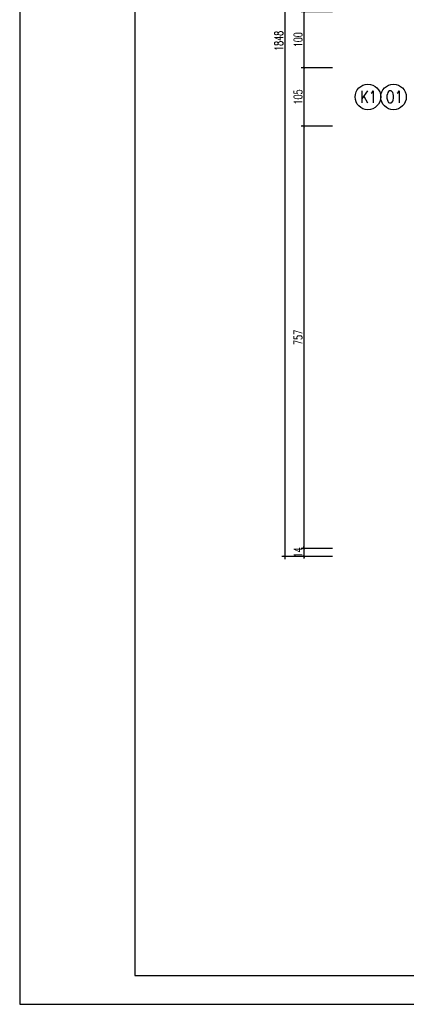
# Model space of a CAD drawing. Header units: millimetres. Extents: x 50026 to 146998, y 1038179 to 1573505.
# Tile 25 of 122: x 57591 to 58284, y 1038179 to 1039944. Entities that reach past the tile are written whole.
import ezdxf

# ---------------------------------------------------------------- set-up
doc = ezdxf.new("R2010")
doc.units = ezdxf.units.MM
doc.header["$LTSCALE"] = 0.025
for name, color, linetype in [('SCIANA', 5, 'Continuous'), ('zA_okna opisy', 7, 'Continuous'), ('ściany', 5, 'Continuous')]:
    doc.layers.add(name, color=color, linetype=linetype)
doc.styles.add('ROMANS', font='romans.shx', dxfattribs={"width": 0.7})
doc.dimstyles.new('SIL', dxfattribs={"dimtxt": 15, "dimasz": 4, "dimexe": 5, "dimexo": 5, "dimgap": 3, "dimtad": 1, "dimdec": 4, "dimrnd": 0.5, "dimdsep": 46, "dimtxsty": 'ROMANS', "dimblk1": 'ARCHTICK', "dimblk2": 'ARCHTICK', "dimsah": 1, "dimcen": 5, "dimdle": 5, "dimclrd": 1, "dimclre": 1, "dimclrt": 2, "dimadec": 1, "dimazin": 0, "dimtfac": 0.013333, "dimtdec": 4, "dimtix": 1, "dimtmove": 0, "dimatfit": 3, "dimldrblk": 'ARCHTICK', "dimfxl": 0, "dimtolj": 1, "dimtzin": 0, "dimarcsym": 0})

# ---------------------------------------------------------------- blocks, each defined once
blk = doc.blocks.new('_ArchTick')
at = {"color": 0, "linetype": 'ByBlock', "const_width": 0.15}
blk.add_lwpolyline([(-0.5, -0.5), (0.5, 0.5)], dxfattribs=at)
blk = doc.blocks.new('*D118')
at = {"layer": 'Defpoints', "color": 0}
for p in [(58156.5, 1039958), (58100.3, 1039858), (58156.5, 1039858)]:
    blk.add_point(p, dxfattribs=at)
at = {"layer": 'ściany', "color": 1, "lineweight": -2}
for p, q in [((58151.5, 1039958), (58095.3, 1039958)), ((58100.3, 1039963), (58100.3, 1039853)), ((58151.5, 1039858), (58095.3, 1039858))]:
    blk.add_line(p, q, dxfattribs=at)
at = {"layer": 'ściany', "color": 1, "lineweight": -2, "xscale": 4, "yscale": 4, "zscale": 4}
for p, rotation in [((58100.3, 1039958), 90), ((58100.3, 1039858), 270)]:
    blk.add_blockref('_ArchTick', p, dxfattribs=dict(at, rotation=rotation))
at = {"layer": 'ściany', "color": 2, "insert": (58089.8, 1039908), "char_height": 15, "attachment_point": 5, "rotation": 90, "style": 'ROMANS'}
blk.add_mtext('\\A1;100', dxfattribs=at)
blk = doc.blocks.new('*D119')
at = {"layer": 'Defpoints', "color": 0}
for p in [(58156.5, 1039858), (58100.3, 1039753), (58156.5, 1039753)]:
    blk.add_point(p, dxfattribs=at)
at = {"layer": 'ściany', "color": 1, "lineweight": -2}
for p, q in [((58151.5, 1039858), (58095.3, 1039858)), ((58100.3, 1039863), (58100.3, 1039748)), ((58151.5, 1039753), (58095.3, 1039753))]:
    blk.add_line(p, q, dxfattribs=at)
at = {"layer": 'ściany', "color": 1, "lineweight": -2, "xscale": 4, "yscale": 4, "zscale": 4}
for p, rotation in [((58100.3, 1039858), 90), ((58100.3, 1039753), 270)]:
    blk.add_blockref('_ArchTick', p, dxfattribs=dict(at, rotation=rotation))
at = {"layer": 'ściany', "color": 2, "insert": (58089.8, 1039805.5), "char_height": 15, "attachment_point": 5, "rotation": 90, "style": 'ROMANS'}
blk.add_mtext('\\A1;105', dxfattribs=at)
blk = doc.blocks.new('*D120')
at = {"layer": 'Defpoints', "color": 0}
for p in [(58156.5, 1039753), (58100.3, 1038996), (58156.5, 1038996)]:
    blk.add_point(p, dxfattribs=at)
at = {"layer": 'ściany', "color": 1, "lineweight": -2}
for p, q in [((58151.5, 1039753), (58095.3, 1039753)), ((58100.3, 1039758), (58100.3, 1038991)), ((58151.5, 1038996), (58095.3, 1038996))]:
    blk.add_line(p, q, dxfattribs=at)
at = {"layer": 'ściany', "color": 1, "lineweight": -2, "xscale": 4, "yscale": 4, "zscale": 4}
for p, rotation in [((58100.3, 1039753), 90), ((58100.3, 1038996), 270)]:
    blk.add_blockref('_ArchTick', p, dxfattribs=dict(at, rotation=rotation))
at = {"layer": 'ściany', "color": 2, "insert": (58089.8, 1039374.5), "char_height": 15, "attachment_point": 5, "rotation": 90, "style": 'ROMANS'}
blk.add_mtext('\\A1;757', dxfattribs=at)
blk = doc.blocks.new('*D121')
at = {"layer": 'Defpoints', "color": 0}
for p in [(58156.5, 1038996), (58100.3, 1038982), (58156.5, 1038982)]:
    blk.add_point(p, dxfattribs=at)
at = {"layer": 'ściany', "color": 1, "lineweight": -2}
for p, q in [((58151.5, 1038996), (58095.3, 1038996)), ((58100.3, 1038996), (58100.3, 1039000)), ((58100.3, 1038996), (58100.3, 1038982)), ((58151.5, 1038982), (58095.3, 1038982)), ((58100.3, 1038982), (58100.3, 1038978))]:
    blk.add_line(p, q, dxfattribs=at)
at = {"layer": 'ściany', "color": 1, "lineweight": -2, "xscale": 4, "yscale": 4, "zscale": 4}
for p, rotation in [((58100.3, 1038996), 270), ((58100.3, 1038982), 90)]:
    blk.add_blockref('_ArchTick', p, dxfattribs=dict(at, rotation=rotation))
at = {"layer": 'ściany', "color": 2, "insert": (58089.8, 1038989), "char_height": 15, "attachment_point": 5, "rotation": 90, "style": 'ROMANS'}
blk.add_mtext('\\A1;14', dxfattribs=at)
blk = doc.blocks.new('*D122')
at = {"layer": 'Defpoints', "color": 0}
for p in [(58156.5, 1040830), (58065.8, 1038982), (58156.5, 1038982)]:
    blk.add_point(p, dxfattribs=at)
at = {"layer": 'ściany', "color": 1, "lineweight": -2}
for p, q in [((58151.5, 1040830), (58060.8, 1040830)), ((58065.8, 1040835), (58065.8, 1038977)), ((58151.5, 1038982), (58060.8, 1038982))]:
    blk.add_line(p, q, dxfattribs=at)
at = {"layer": 'ściany', "color": 1, "lineweight": -2, "xscale": 4, "yscale": 4, "zscale": 4}
for p, rotation in [((58065.8, 1040830), 90), ((58065.8, 1038982), 270)]:
    blk.add_blockref('_ArchTick', p, dxfattribs=dict(at, rotation=rotation))
at = {"layer": 'ściany', "color": 2, "insert": (58055.3, 1039906), "char_height": 15, "attachment_point": 5, "rotation": 90, "style": 'ROMANS'}
blk.add_mtext('\\A1;1848', dxfattribs=at)

msp = doc.modelspace()

# ---------------------------------------------------------------- linework, layer by layer
at = {"layer": 'SCIANA', "color": 2, "linetype": 'Continuous'}
for points in [[(57591.25191, 1038179.13563), (60111.25191, 1038179.13563), (62631.25191, 1038179.13563), (62631.25191, 1041729.81229), (60111.25191, 1041729.81229), (57591.25191, 1041729.81229)], [(57797.4035, 1038230.71206), (60111.25191, 1038230.71206), (62579.67547, 1038230.71206), (62579.67547, 1041678.23586), (60111.25191, 1041678.23586), (57797.4035, 1041678.23586)]]:
    msp.add_lwpolyline(points, close=True, dxfattribs=at)
at = {"layer": 'zA_okna opisy', "color": 7, "linetype": 'Continuous'}
for centre in [(58214.82106, 1039805.52916), (58260.64477, 1039805.52916)]:
    msp.add_circle(centre, 22.91185, dxfattribs=at)

# ---------------------------------------------------------------- texts
at = {"layer": 'zA_okna opisy', "color": 2, "style": 'ROMANS', "width": 0.8}
for s, p in [('K1', (58200.85608, 1039794.86251)), ('O1', (58246.67978, 1039794.86251))]:
    msp.add_text(s, height=21.541941, dxfattribs=at).set_placement(p)

# ---------------------------------------------------------------- dimensions: what is measured, and where the dimension line sits
at = {"layer": 'ściany', "color": 7}
dim = msp.add_linear_dim(base=(58065.77107, 1038982.02916), p1=(58156.52485, 1040830.02916), p2=(58156.52485, 1038982.02916), angle=90, dimstyle='SIL', dxfattribs=at)
dim.commit()
dim.dimension.update_dxf_attribs({"geometry": '*D122', "text_midpoint": (58055.27107, 1039906.02916)})
for base, p1, p2, picture, middle in [((58100.34911, 1039858.02916), (58156.52485, 1039958.02916), (58156.52485, 1039858.02916), '*D118', (58089.84911, 1039908.02916)), ((58100.34911, 1039753.02916), (58156.52485, 1039858.02916), (58156.52485, 1039753.02916), '*D119', (58089.84911, 1039805.52916)), ((58100.34911, 1038996.02916), (58156.52485, 1039753.02916), (58156.52485, 1038996.02916), '*D120', (58089.84911, 1039374.52916)), ((58100.34911, 1038982.02916), (58156.52485, 1038996.02916), (58156.52485, 1038982.02916), '*D121', (58089.84911, 1038989.02916))]:
    dim = msp.add_linear_dim(base=base, p1=p1, p2=p2, angle=90, dimstyle='SIL', override={"dimtmove": 1}, dxfattribs=at)
    dim.commit()
    dim.dimension.update_dxf_attribs({"geometry": picture, "text_midpoint": middle})

doc.saveas('drawing.dxf')
